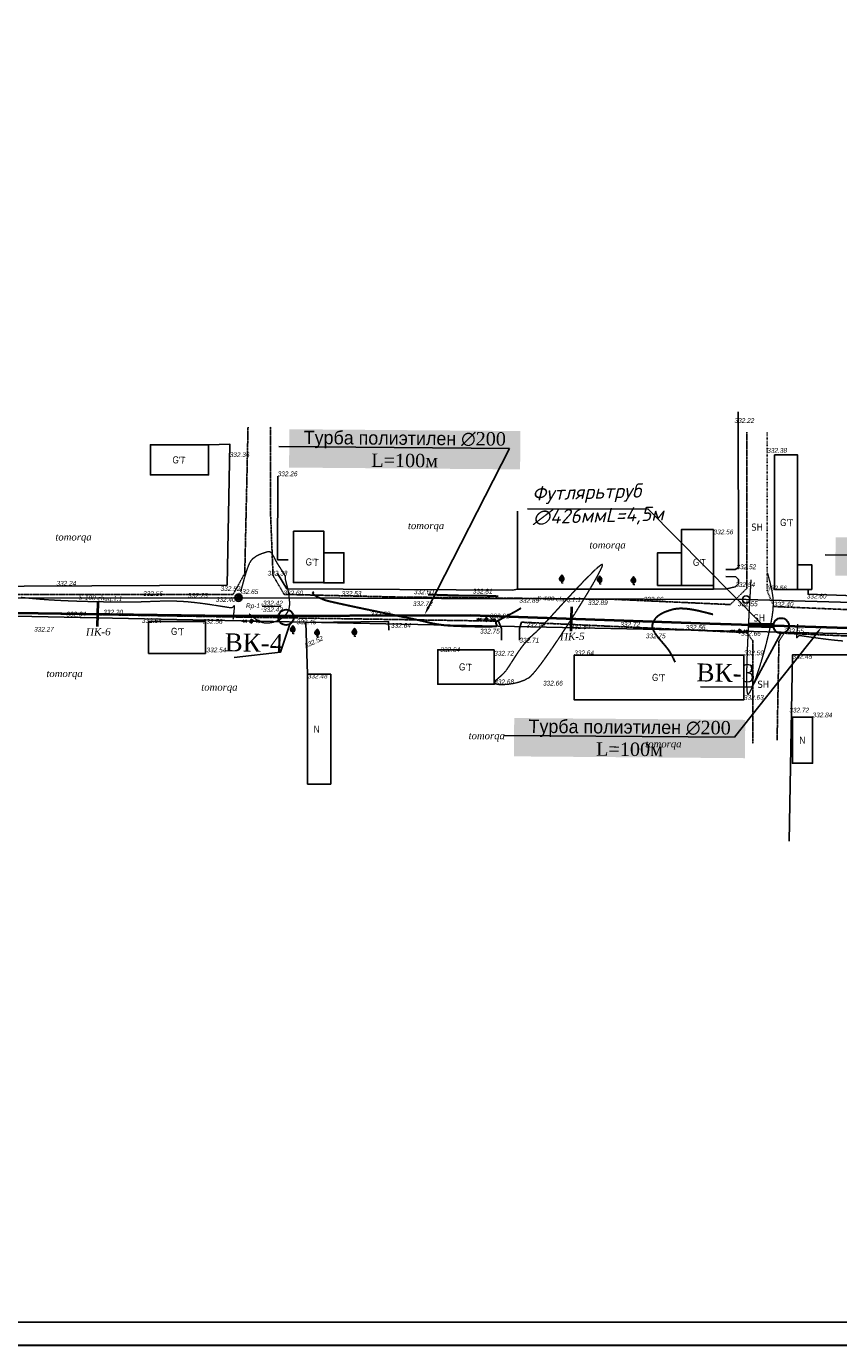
# Model space of a CAD drawing. Header units: millimetres. Extents: x 3960971 to 4113015, y -456608 to 60100.
# Tile 24 of 61: x 4020697 to 4037896, y -146604 to -118676. Entities that reach past the tile are written whole.
import ezdxf
from ezdxf import colors
from ezdxf.entities.mleader import LeaderData, LeaderLine
from ezdxf.enums import TextEntityAlignment as Align
from ezdxf.math import Vec2, Vec3

# ---------------------------------------------------------------- set-up
doc = ezdxf.new("R2010")
doc.units = ezdxf.units.MM
doc.set_wipeout_variables(frame=1)
for name, pattern in [('ACAD_ISO03W100', [30, 12, -18]), ('Auto_Street_NotBorder_Line_m1', [3, 1.5, -1.5]), ('DASHDOT2', [12.7, 6.35, -3.175, 0, -3.175]), ('Relef_Horizontal_Basic_m1', [1, 1, 0]), ('Relef_Horizontal_Bold_m1', [1, 1, 0])]:
    doc.linetypes.add(name, pattern=pattern)
for name, color, linetype, true_color in [('BUILD_RESID_TITLE_T', 7, 'Continuous', 0x000000), ('COMMN_OBJCT_ELCTR_B', 7, 'Continuous', 0x000000), ('GEODS_POINT_#####_B', 7, 'Continuous', 0x000000), ('GEODS_POINT_TITLE_A', 7, 'Continuous', 0x000000), ('RELEF_HRZNT_BASIC_L', 7, 'Continuous', 0x000000), ('RELEF_HRZNT_BOLD#_L', 7, 'Continuous', 0x000000), ('RELEF_POINT_PICKT_T', 7, 'Continuous', 0x000000)]:
    doc.layers.add(name, color=color, linetype=linetype, true_color=true_color)
for name, color, linetype, lineweight, true_color in [('COMMN_OBJCT_#####_B', 7, 'Continuous', 15, 0x000000), ('COMMN_OBJCT_WATER_T', 7, 'Continuous', 15, 0x000000), ('GREEN_VGTAT_#####_T', 7, 'Continuous', 15, 0x000000), ('GREEN_VGTAT_SRVEY_B', 7, 'Continuous', 15, 0x000000)]:
    doc.layers.add(name, color=color, linetype=linetype, lineweight=lineweight, true_color=true_color)
doc.layers.add('DECOR_OBJCT_#####_T', color=7, linetype='Continuous')
doc.layers.add('V-SURV-LABL', color=122, linetype='Continuous')
doc.layers.add('Элемент модели - Зона_Ном_пера__41', color=7, linetype='Continuous', lineweight=25)
doc.styles.add('OOO-Kazar', font='GOST_AU.ttf')
doc.styles.add('Shtamp', font='tahoma.ttf')
doc.styles.add('style2', font='isocpeui.ttf', dxfattribs={"height": 250})
doc.styles.add('БМ-431 (Times New Roman К)', font='timesi.ttf', dxfattribs={"height": 1})
doc.styles.add('Д-431 (Arial Narrow К)', font='ARIALNI.TTF', dxfattribs={"height": 1})
doc.styles.add('Р-131 (Arial Narrow)', font='ARIALN.TTF', dxfattribs={"height": 1})

# ---------------------------------------------------------------- blocks, each defined once
blk = doc.blocks.new('GreenFruit_m1')
at = {"layer": 'GREEN_VGTAT_SRVEY_B', "linetype": 'Continuous', "lineweight": 13, "true_color": 0xfffffe}
h = blk.add_hatch(color=7, dxfattribs=at)
h.dxf.hatch_style = 1
edge = h.paths.add_edge_path()
edge.add_spline(control_points=[(0, 0.8), (0, 0.8), (0.26, 0.8), (0.7, 0.95), (1.07, 1.61), (0.88, 2.61), (0.34, 3.16), (0, 3.5)], knot_values=[1.744095, 1.744095, 1.744095, 1.744095, 1.744164, 2.114608, 2.383255, 2.810464, 3.522822, 3.522822, 3.522822, 3.522822], degree=3, periodic=0)
edge.add_spline(control_points=[(0, 3.5), (-0.34, 3.16), (-0.88, 2.61), (-1.07, 1.61), (-0.7, 0.95), (-0.26, 0.8), (0, 0.8), (0, 0.8)], knot_values=[1.744095, 1.744095, 1.744095, 1.744095, 2.456452, 2.883662, 3.152309, 3.522752, 3.522822, 3.522822, 3.522822, 3.522822], degree=3, periodic=0)
at = {"layer": 'GREEN_VGTAT_SRVEY_B', "color": 18, "linetype": 'Continuous', "lineweight": 13, "true_color": 0x000000, "flags": 128}
blk.add_lwpolyline([(0.6, 0), (0, 0), (0, 0.8)], dxfattribs=at)
at = {"layer": 'GREEN_VGTAT_SRVEY_B', "color": 18, "linetype": 'Continuous', "lineweight": 13, "true_color": 0x000000}
for points in [[(0, 0.8), (0, 0.8), (-0.26, 0.8), (-0.7, 0.95), (-1.07, 1.61), (-0.88, 2.61), (-0.34, 3.16), (0, 3.5)], [(0, 0.8), (0, 0.8), (0.26, 0.8), (0.7, 0.95), (1.07, 1.61), (0.88, 2.61), (0.34, 3.16), (0, 3.5)]]:
    blk.add_open_spline(points, degree=3, knots=[1.743859, 1.743859, 1.743859, 1.743859, 1.744164, 2.114608, 2.383255, 2.810464, 3.522822, 3.522822, 3.522822, 3.522822], dxfattribs=at)
blk = doc.blocks.new('CommnctnPoleRCsquare_m1')
at = {"layer": 'COMMN_OBJCT_#####_B', "lineweight": 13, "true_color": 0xfffffe}
blk.add_hatch(color=7, dxfattribs=at).paths.add_polyline_path([(-0.6, 0.6), (-0.6, -0.6), (0.6, -0.6), (0.6, 0.6)])
at = {"layer": 'COMMN_OBJCT_#####_B', "lineweight": 13, "true_color": 0x000000}
blk.add_hatch(color=18, dxfattribs=at).paths.add_polyline_path([(-0.1, 0, 1), (0.1, 0, 1)])
at = {"layer": 'COMMN_OBJCT_#####_B', "color": 18, "lineweight": 9, "true_color": 0x000000}
blk.add_lwpolyline([(0.6, 0.6), (-0.6, 0.6), (-0.6, -0.6), (0.6, -0.6)], close=True, dxfattribs=at)
blk.add_circle((0, 0), 0.1, dxfattribs=at)
blk = doc.blocks.new('ElectricHighVLP_m1')
at = {"layer": 'COMMN_OBJCT_ELCTR_B', "color": 18, "linetype": 'Continuous', "lineweight": 20, "true_color": 0x000000}
for p, q in [((0, 0), (4, 0)), ((3, 0), (2, 0.5)), ((3, 0), (2, -0.5)), ((4, 0), (3, 0.5)), ((4, 0), (3, -0.5))]:
    blk.add_line(p, q, dxfattribs=at)
blk = doc.blocks.new('*U136')
at = {"color": 18, "lineweight": 13, "true_color": 0x000000}
blk.add_wipeout([(13.2, -3.52), (21.06, -3.52), (21.06, -9.12), (13.2, -9.12)], dxfattribs=at).dxf.layer = 'GEODS_POINT_TITLE_A'
at = {"layer": 'GEODS_POINT_TITLE_A', "color": 18, "lineweight": 13, "true_color": 0x000000}
blk.add_lwpolyline([(13.2, -6.32), (13.2, -6.32), (21.06, -6.32)], dxfattribs=at)
at = {"layer": 'GEODS_POINT_TITLE_A', "color": 18, "lineweight": 13, "true_color": 0x000000, "style": 'Д-431 (Arial Narrow К)'}
for tag, p in [('Otmetka_Golovki', (13.51, -5.97)), ('Otmetka_Zemli', (13.51, -8.77))]:
    blk.add_attdef(tag, p, '', height=2, dxfattribs=at)
at = {"color": 18, "lineweight": 13, "true_color": 0x000000}
blk.add_wipeout([(7.84, -4.78), (7.84, -7.71), (12.48, -7.71), (12.48, -4.78)], dxfattribs=at).dxf.layer = 'GEODS_POINT_TITLE_A'
at = {"layer": 'GEODS_POINT_TITLE_A', "color": 18, "lineweight": 13, "true_color": 0x000000, "style": 'Д-431 (Arial Narrow К)'}
blk.add_attdef('Nazvanie', text='', height=2, dxfattribs=at).set_placement((12.21, -7.12), align=Align.RIGHT)
blk = doc.blocks.new('PointRLL_m1')
at = {"layer": 'GEODS_POINT_#####_B', "lineweight": 25, "true_color": 0xfffffe}
h = blk.add_hatch(color=7, dxfattribs=at)
edge = h.paths.add_edge_path()
edge.add_arc((0, 0), 1, 0, 360)
at = {"layer": 'GEODS_POINT_#####_B', "lineweight": 5, "true_color": 0x000000}
h = blk.add_hatch(color=18, dxfattribs=at)
h.paths.add_polyline_path([(0, 0), (-0.71, 0.71, 0.198912), (-1, 0, 0.198912), (-0.71, -0.71)])
h.paths.add_polyline_path([(1, 0, 0.198912), (0.71, 0.71), (0, 0), (0.71, -0.71, 0.198912)])
at = {"layer": 'GEODS_POINT_#####_B', "color": 18, "lineweight": 5, "true_color": 0x000000}
for p, q in [((-0.71, -0.71), (0.71, 0.71)), ((-0.71, 0.71), (0.71, -0.71))]:
    blk.add_line(p, q, dxfattribs=at)
at = {"layer": 'GEODS_POINT_#####_B', "color": 18, "lineweight": 20, "true_color": 0x000000}
blk.add_circle((0, 0), 1, dxfattribs=at)

msp = doc.modelspace()

# ---------------------------------------------------------------- linework, layer by layer
at = {"color": 7, "linetype": 'Auto_Street_NotBorder_Line_m1', "lineweight": 25, "elevation": -95.4}
msp.add_lwpolyline([(4040925.389, -106315.482), (4047458.894, -106315.748), (4047942.721, -106563.352), (4048453.253, -130999.485), (4048341.032, -131287.089), (4043085.42, -131229.222), (4036688.284, -130965.351), (4036522.072, -130957.846)], dxfattribs=at)
at = {"color": 7, "linetype": 'DASHDOT2', "lineweight": 25, "elevation": -95.4}
for points in [[(4025390.096, -127158.222), (4025321.343, -130254.673), (4025073.606, -130702.28), (4019786.174, -130700.947), (4015644.244, -130695.48), (4014764.379, -130598.545), (4014566.643, -130140.137), (4014557.268, -126735.015)], [(4035601.285, -130916.273), (4033126.775, -130804.548), (4028521.474, -130756.014), (4026156.321, -130700.813), (4025919.663, -130302.407), (4025863.411, -128895.984), (4025864.832, -127151.955)], [(4035954.448, -127266.224), (4035954.163, -130572.144), (4035601.285, -130916.273)], [(4014657.84, -133174.854), (4014673.75, -131274.823), (4014808.983, -131106.42), (4019559.461, -131083.886), (4025028.15, -131177.888), (4030697.415, -131267.222)], [(4031182.954, -131289.546), (4035946.493, -131508.56), (4036077.464, -131680.296), (4036081.157, -133858.065)], [(4036593.678, -133785.264), (4036632.884, -131691.763), (4036741.127, -131523.093), (4048295.86, -132020.568), (4048539.62, -132218.171), (4048536.779, -135778.896)]]:
    msp.add_lwpolyline(points, dxfattribs=at)
at = {"color": 7, "lineweight": 25}
for points, elevation in [([(4035770.065, -126835.95), (4035776.315, -130128.537), (4035706.994, -130176.005), (4035506.418, -130176.005)], -95.4), ([(4015152.179, -129196.522), (4014804.153, -129196.522), (4014794.209, -130130.404), (4015228.318, -130527.344), (4019210.015, -130532.544), (4024948.033, -130502.81), (4025007.694, -127523.695), (4024555.403, -127534.362)], -95.4), ([(4026018.247, -128198.372), (4026016.826, -129966.268), (4026243.54, -129969.201)], -95.4), ([(4026017.395, -130256.006), (4026214.562, -130586.011), (4030988.904, -130611.612), (4031094.874, -130592.811), (4031099.704, -128937.251)], -95.4), ([(4037249.671, -130593.878), (4037250.239, -130695.613), (4041232.099, -130840.144), (4041180.797, -128910.384)], -95.4), ([(4035245.032, -130586.642), (4035521.475, -130586.231), (4035708.699, -130543.211), (4035776.031, -130479.61), (4035774.327, -130384.008), (4035720.063, -130329.74), (4035506.418, -130320.407)], -95.4), ([(4031094.874, -130592.811), (4034054.938, -130588.411), (4035245.032, -130586.642), (4035245.032, -130509.077)], -95.4), ([(4026274.049, -131329.95), (4026079.484, -131921.063), (4025096.044, -132037.896)], -95.4), ([(4028369.195, -131460.159), (4028366.922, -131276.823), (4026615.714, -131293.756), (4026652.932, -132389.107)], -95.4), ([(4030697.415, -131267.222), (4030759.349, -131424.025), (4030759.349, -131671.096)], -95.4), ([(4031182.954, -131289.546), (4031138.342, -131422.425), (4031135.501, -131669.896)], -95.4), ([(4036675.034, -131528.203), (4036058.665, -132661.437), (4034970.937, -132654.512)], -95.4), ([(4038140.9, -131982.567), (4036918.976, -131982.567), (4036852.211, -135928.499)], -95.4), ([(4011147.493, -146106.638), (4069305.771, -146106.638), (4069305.771, -146106.638)], -614.076)]:
    msp.add_lwpolyline(points, dxfattribs=dict(at, elevation=elevation))
at = {"color": 7, "linetype": 'ACAD_ISO03W100', "lineweight": 25, "elevation": -95.4}
msp.add_lwpolyline([(4036522.072, -130957.846), (4036380.601, -130616.278), (4036386.283, -127271.557)], dxfattribs=at)
at = {"color": 7, "lineweight": 25, "elevation": -95.4}
for points in [[(4024555.403, -127534.362), (4023324.103, -127534.362), (4023324.103, -128173.172), (4024555.403, -128173.172)], [(4036537.994, -127749.698), (4037026.082, -127749.698), (4037026.082, -130593.878), (4036537.994, -130593.878)], [(4026351.499, -129360.925), (4026993.287, -129360.925), (4026993.287, -130449.342), (4026351.499, -130449.342)], [(4035247.601, -129325.991), (4034570.868, -129325.991), (4034570.868, -130509.077), (4035247.601, -130509.077)], [(4026993.287, -129820.666), (4027421.145, -129820.666), (4027421.145, -130456.276), (4026993.287, -130456.276)], [(4034570.868, -130509.077), (4034064.314, -130509.077), (4034064.314, -129820.265), (4034570.868, -129820.265)], [(4037026.082, -130593.878), (4037326.947, -130593.878), (4037326.947, -130072.003), (4037026.082, -130072.003)], [(4024487.787, -131272.289), (4023283.76, -131272.289), (4023283.76, -131952.034), (4024487.787, -131952.034)], [(4030603.093, -131871.099), (4029408.158, -131871.099), (4029408.158, -132602.044), (4030603.093, -132602.044)], [(4035891.093, -131988.968), (4032295.492, -131988.968), (4032295.492, -132930.45), (4035891.093, -132930.45)], [(4027141.02, -132389.107), (4026652.932, -132389.107), (4026652.932, -134717.812), (4027141.02, -134717.812)], [(4036917.555, -133302.856), (4037343.425, -133302.856), (4037343.425, -134276.472), (4036917.555, -134276.472)]]:
    msp.add_lwpolyline(points, close=True, dxfattribs=at)
at = {"color": 5, "lineweight": 25, "elevation": -95.4}
msp.add_lwpolyline([(4014671.434, -130725.328), (4015738.059, -130777.442), (4025188.534, -130770.724), (4035936.813, -130811.053), (4048438.17, -131165.121), (4048415.623, -132912.3)], dxfattribs=at)
at = {"color": 7, "lineweight": 40}
for points, elevation in [([(4022200.265, -131383.395), (4022216.82, -130867.856)], -190.8), ([(4032233.639, -131477.052), (4032250.195, -130961.513)], -95.4)]:
    msp.add_lwpolyline(points, dxfattribs=dict(at, elevation=elevation))
at = {"color": 7, "lineweight": 25}
for centre in [(4025188.534, -130770.724, -95.4), (4035936.813, -130811.053, -95.4)]:
    msp.add_circle(centre, 78.066, dxfattribs=at)
at = {"color": 250, "lineweight": 30}
msp.add_circle((4036678.982, -131364.658, -95.4), 163.593, dxfattribs=at)
at = {"layer": 'RELEF_HRZNT_BASIC_L', "color": 34, "linetype": 'Relef_Horizontal_Basic_m1', "lineweight": 15, "true_color": 0xa55200}
for points, elevation in [([(4025412.913, -131112.04), (4025422.966, -131119.311), (4025463.129, -131152.597), (4025512.746, -131192.487), (4025570.213, -131233.354), (4025633.927, -131269.571), (4025702.287, -131295.51), (4025773.688, -131305.544), (4025847.973, -131300.823), (4025924.289, -131286.068), (4025999.989, -131261.014), (4026072.425, -131225.397), (4026138.953, -131178.952), (4026186.141, -131133.821), (4026217.123, -131095.231), (4026235.361, -131067.216), (4026243.691, -131052.515), (4026250.289, -131038.918), (4026260.881, -131008.745), (4026270.815, -130957.054), (4026274.494, -130878.97), (4026267.031, -130772.734), (4026250.463, -130664.806), (4026229.396, -130563.651), (4026208.433, -130477.732), (4026192.178, -130415.512), (4026185.236, -130385.454), (4026185.422, -130360.971), (4026186.241, -130341.411), (4026182.078, -130318.368), (4026171.832, -130296.971), (4026151.379, -130262.459), (4026123.363, -130217.972), (4026090.427, -130166.651), (4026055.213, -130111.635), (4026020.365, -130056.066), (4025982.934, -129990.446), (4025950.634, -129928.243), (4025921.832, -129874.166), (4025900.21, -129839.919), (4025884.273, -129821.075), (4025873.586, -129812.335), (4025868.184, -129809.224), (4025861.488, -129806.182), (4025848.548, -129801.788), (4025829.878, -129798.973), (4025805.269, -129801.005), (4025772.615, -129810.137), (4025734.812, -129823.085), (4025700.489, -129834.383), (4025655.479, -129850.875), (4025603.796, -129873.662), (4025549.45, -129903.846), (4025496.455, -129942.53), (4025448.821, -129990.815), (4025415.328, -130047.581), (4025381.083, -130131.088), (4025347.306, -130231.421), (4025315.216, -130338.668), (4025286.034, -130442.912), (4025260.979, -130534.239), (4025241.27, -130602.735), (4025232.962, -130625.333)], -82.6), ([(4036037.915, -130395.18), (4036032.743, -130479.088), (4036017.407, -130738.553), (4036001.909, -131014.43), (4035986.97, -131298.114), (4035973.312, -131581), (4035961.658, -131854.482), (4035952.73, -132109.956), (4035947.248, -132338.816), (4035945.936, -132532.456), (4035949.515, -132682.272), (4035956.385, -132764.788), (4035964.118, -132802.005), (4035970.588, -132814.035), (4035974.235, -132816.009), (4035979.138, -132815.706), (4035990.341, -132809.056), (4036010.382, -132784.777), (4036042.414, -132727.938), (4036089.429, -132622.365), (4036142.174, -132484.648), (4036198.482, -132321.448), (4036256.187, -132139.426), (4036313.123, -131945.242), (4036367.122, -131745.557), (4036416.021, -131547.031), (4036457.651, -131356.326), (4036489.847, -131180.101), (4036510.442, -131025.018), (4036517.271, -130897.738), (4036516.725, -130871.08), (4036513.538, -130815.598), (4036503.904, -130727.65), (4036483.081, -130603.493), (4036446.548, -130441.351), (4036401.35, -130276.849), (4036393.359, -130251.425)], 37454.6), ([(4025078.157, -131228.69), (4025078.892, -131220.301), (4025080.981, -131199.649), (4025085.269, -131161.089), (4025092.059, -131101.431), (4025099.942, -131026.259), (4025103.752, -130976.605), (4025104.067, -130951.385), (4025102.679, -130942.404), (4025101.428, -130940.685), (4025098.991, -130940.123), (4025093.919, -130942.409), (4025085.489, -130952.07), (4025071.787, -130970.143), (4025048.719, -130987.283), (4025024.294, -130986.217), (4024970.243, -130978.877), (4024890.931, -130966.582), (4024790.722, -130950.651), (4024673.981, -130932.4), (4024545.072, -130913.149), (4024408.359, -130894.215), (4024268.207, -130876.916), (4024128.98, -130862.57), (4023995.043, -130852.495), (4023867.692, -130846.951), (4023744.443, -130844.848), (4023623.987, -130845.481), (4023505.017, -130848.144), (4023386.222, -130852.131), (4023266.296, -130856.737), (4023143.929, -130861.256), (4023017.813, -130864.983), (4022886.64, -130867.211), (4022749.1, -130867.236), (4022629.192, -130866.017), (4022505.125, -130864.504), (4022377.483, -130862.633), (4022246.855, -130860.339), (4022113.827, -130857.558), (4021978.984, -130854.224), (4021842.913, -130850.274), (4021706.201, -130845.643), (4021569.434, -130840.265), (4021433.198, -130834.077), (4021298.08, -130827.015), (4021164.666, -130819.012), (4021028.508, -130809.217), (4020885.756, -130797.118), (4020737.894, -130783.163), (4020586.405, -130767.803)], 32804.6), ([(4037028.564, -131329.424), (4037027.941, -131337.822), (4037026.131, -131358.501), (4037022.363, -131397.114), (4037016.378, -131456.858), (4037009.508, -131532.13), (4037006.369, -131581.831), (4037006.393, -131607.053), (4037007.902, -131616.014), (4037009.176, -131617.716), (4037011.621, -131618.246), (4037016.661, -131615.891), (4037024.961, -131606.118), (4037038.418, -131587.861), (4037061.252, -131570.412), (4037085.69, -131571.149), (4037139.835, -131577.76), (4037219.305, -131588.985), (4037319.72, -131603.564), (4037436.696, -131620.239), (4037565.853, -131637.752), (4037702.808, -131654.842), (4037843.181, -131670.25), (4037982.589, -131682.718)], 32804.6)]:
    msp.add_lwpolyline(points, dxfattribs=dict(at, elevation=elevation))
at = {"layer": 'RELEF_HRZNT_BASIC_L', "color": 34, "linetype": 'Relef_Horizontal_Basic_m1', "lineweight": 15, "true_color": 0xa55200, "elevation": -95.4}
msp.add_lwpolyline([(4030835.395, -132335.247), (4030826.267, -132346.534), (4030806.888, -132368.401), (4030775.856, -132399.469), (4030733.171, -132437.741), (4030682.758, -132480.698), (4030642.16, -132518.47), (4030621.458, -132545.124), (4030615.157, -132563.121), (4030616.19, -132574.201), (4030618.446, -132579.472), (4030621.37, -132583.243), (4030631.704, -132590.068), (4030657.556, -132598.379), (4030708.914, -132605.49), (4030795.052, -132607.199), (4030898.82, -132599.895), (4031012.991, -132582.466), (4031130.336, -132553.803), (4031243.625, -132512.794), (4031345.631, -132458.329), (4031409.873, -132399.971), (4031499.358, -132295.447), (4031609.549, -132152.087), (4031735.911, -131977.219), (4031873.909, -131778.171), (4032019.006, -131562.271), (4032166.668, -131336.847), (4032312.359, -131109.227), (4032451.544, -130886.741), (4032579.686, -130676.715), (4032692.25, -130486.479), (4032784.701, -130323.36), (4032852.503, -130194.687), (4032885.95, -130121.475), (4032897.38, -130086.367), (4032897.954, -130073.271), (4032896.018, -130069.992), (4032892.185, -130068.411), (4032880.31, -130070.563), (4032852.616, -130086.295), (4032799.058, -130128.423), (4032709.256, -130210.39), (4032599.087, -130318.839), (4032473.935, -130447.258), (4032339.186, -130589.132), (4032200.226, -130737.949), (4032062.438, -130887.195), (4031931.209, -131030.357), (4031811.923, -131160.921), (4031709.966, -131272.374), (4031630.723, -131358.202), (4031579.579, -131411.893), (4031519.447, -131470.591), (4031468.067, -131518.175), (4031422.297, -131559.385), (4031378.996, -131598.963), (4031335.023, -131641.65), (4031287.235, -131692.187), (4031232.491, -131755.316), (4031179.379, -131823.125), (4031124.637, -131899.787), (4031069.576, -131981.544), (4031015.508, -132064.64), (4030963.745, -132145.316), (4030915.598, -132219.814), (4030872.377, -132284.377), (4030835.395, -132335.247)], close=True, dxfattribs=at)
at = {"layer": 'RELEF_HRZNT_BOLD#_L', "color": 34, "linetype": 'Relef_Horizontal_Bold_m1', "lineweight": 30, "true_color": 0xa55200}
for points, elevation in [([(4026773.308, -130653.329), (4026769.757, -130654.467), (4026755.779, -130671.073), (4026765.283, -130688.187), (4026794.066, -130710.742), (4026837.673, -130736.788), (4026891.649, -130764.376), (4026951.539, -130791.554), (4027012.888, -130816.373), (4027064.993, -130831.496), (4027160.426, -130854.683), (4027291.763, -130884.496), (4027451.583, -130919.494), (4027632.462, -130958.239), (4027826.977, -130999.291), (4028027.706, -131041.21), (4028227.225, -131082.558), (4028418.112, -131121.895), (4028592.944, -131157.781), (4028744.298, -131188.778), (4028864.752, -131213.445), (4028946.881, -131230.344), (4029036.674, -131249.852), (4029112.568, -131267.733), (4029179.243, -131284.128), (4029241.377, -131299.182), (4029303.65, -131313.034), (4029370.738, -131325.829), (4029447.323, -131337.708), (4029538.081, -131348.814), (4029633.339, -131356.881), (4029754.506, -131363.804), (4029893.243, -131369.509), (4030041.213, -131373.919), (4030190.077, -131376.958), (4030331.498, -131378.551), (4030457.137, -131378.623), (4030558.655, -131377.096), (4030616.9, -131374.673), (4030644.384, -131372.13), (4030653.991, -131370.079), (4030655.98, -131368.946), (4030658.583, -131364.793), (4030659.701, -131355.117), (4030654.369, -131337.92), (4030643.156, -131312.061), (4030641.79, -131279.483), (4030670.58, -131259.368), (4030739.83, -131222.229), (4030837.536, -131172.011), (4030951.696, -131112.662), (4031070.308, -131048.126), (4031167.786, -130990.396)], -614.076), ([(4030689.975, -130744.802), (4030689.975, -130744.802), (4030595.702, -130739.531), (4030506.914, -130736.112), (4030421.102, -130734.109), (4030335.757, -130733.083), (4030248.372, -130732.596), (4030156.436, -130732.212), (4030057.441, -130731.492), (4029948.879, -130729.998), (4029828.24, -130727.294), (4029811.006, -130726.818), (4029771.651, -130725.678), (4029701.169, -130723.528), (4029587.957, -130719.922), (4029420.115, -130714.397), (4029228.961, -130707.965), (4029204.568, -130707.133)], -614.076), ([(4035239.506, -131128.148), (4035239.506, -131128.148), (4035134.981, -131101.258), (4035031.366, -131075.338), (4034929.406, -131051.563), (4034829.846, -131031.105), (4034733.431, -131015.139), (4034640.905, -131004.838), (4034553.014, -131001.375), (4034470.502, -131005.923), (4034394.114, -131019.656), (4034302.253, -131046.065), (4034216.1, -131077.697), (4034137.931, -131115.358), (4034070.023, -131159.855), (4034014.652, -131211.992), (4033980.91, -131259.744), (4033962.526, -131299.353), (4033953.84, -131327.663), (4033950.622, -131342.409), (4033948.767, -131355.56), (4033948.658, -131382.294), (4033956.771, -131423.458), (4033981.01, -131480.255), (4034028.525, -131554.183), (4034089.532, -131631.184), (4034157.986, -131711.058), (4034227.847, -131793.608), (4034293.07, -131878.635), (4034347.614, -131965.941), (4034391.962, -132052.317), (4034429.501, -132131.196)], 33104.6)]:
    msp.add_lwpolyline(points, dxfattribs=dict(at, elevation=elevation))

# ---------------------------------------------------------------- block references
at = {"layer": 'COMMN_OBJCT_#####_B', "color": 18, "true_color": 0x000000, "xscale": 50, "yscale": 50, "zscale": 50, "rotation": 323.2881508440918}
for p in [(4025461.104, -131267.481, -95.4), (4030435.833, -131232.837, -95.4), (4035796.762, -131477.035, -95.4)]:
    msp.add_blockref('CommnctnPoleRCsquare_m1', p, dxfattribs=at)
at = {"layer": 'COMMN_OBJCT_ELCTR_B', "color": 18, "true_color": 0x000000, "xscale": 50.00000000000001, "yscale": 50.00000000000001, "zscale": 50.00000000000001}
for p, rotation in [((4025461.104, -131267.481, -95.4), 178.4072286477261), ((4025461.104, -131267.481, -95.4), 357.357377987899), ((4030435.833, -131232.837, -95.4), 178.4072286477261), ((4030435.833, -131232.837, -95.4), 357.357377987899), ((4035796.762, -131477.035, -95.4), 178.4072286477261), ((4035796.762, -131477.035, -95.4), 357.357377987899)]:
    msp.add_blockref('ElectricHighVLP_m1', p, dxfattribs=dict(at, rotation=rotation))
at = {"layer": 'GREEN_VGTAT_SRVEY_B', "color": 18, "true_color": 0x000000, "xscale": 50, "yscale": 50, "zscale": 50}
for p in [(4032035.656, -130463.213, -95.4), (4032837.557, -130483.938, -95.4), (4033553.047, -130497.757, -95.4), (4026340.285, -131536.225, -95.4), (4026856.462, -131603.848, -95.4), (4027645.259, -131593.565, -95.4)]:
    msp.add_blockref('GreenFruit_m1', p, dxfattribs=at)

# ---------------------------------------------------------------- texts
at = {"linetype": 'ByBlock', "ltscale": 0.2, "insert": (4031426.152, -129350.48, -95.4), "char_height": 300, "width": 14000, "attachment_point": 4, "rotation": 1.6430366, "style": 'style2'}
msp.add_mtext('Футлярьтруб \\P∅426ммL=4,5м \\P\\P ', dxfattribs=at)
at = {"layer": 'BUILD_RESID_TITLE_T', "color": 18, "true_color": 0x000000, "style": 'Р-131 (Arial Narrow)'}
for s, rotation, p in [("G'T", 356.6079308, (4023928.003, -127856.765, -95.4)), ("G'T", 356.6079308, (4036794.437, -129180.986, -95.4)), ("G'T", 356.6079308, (4026747.721, -130017.267, -95.4)), ("G'T", 356.6079308, (4034948.055, -130024.333, -95.4)), ("G'T", 356.6079308, (4023895.616, -131487.291, -95.4)), ("G'T", 356.6079308, (4029993.876, -132239.57, -95.4)), ("G'T", 356.6079308, (4034081.543, -132462.707, -95.4)), ('N', 0.7687588, (4026841.342, -133552.108, -95.4)), ('N', 0.7687588, (4037130.49, -133789.664, -95.4))]:
    msp.add_text(s, height=150, rotation=rotation, dxfattribs=at).set_placement(p, align=Align.MIDDLE)
at = {"layer": 'COMMN_OBJCT_WATER_T', "color": 18, "linetype": 'Continuous', "true_color": 0x000000, "style": 'БМ-431 (Times New Roman К)'}
for p in [(4022267.232, -130790.229, -95.4), (4031981.811, -130808.965, -95.4)]:
    msp.add_text('S-100 chuq.1.1', height=100, rotation=358.1518, dxfattribs=at).set_placement(p, align=Align.MIDDLE)
at = {"layer": 'DECOR_OBJCT_#####_T', "char_height": 150, "width": 1630.07539, "attachment_point": 5, "style": 'Shtamp'}
for insert in [(4036169.927, -129277.801, -95.4), (4025788.165, -130951.914, -95.4), (4036215.362, -131199.91, -95.4), (4036300.873, -132605.218, -95.4)]:
    msp.add_mtext('SH', dxfattribs=dict(at, insert=insert))
at = {"layer": 'GREEN_VGTAT_#####_T', "color": 18, "true_color": 0x000000, "style": 'БМ-431 (Times New Roman К)'}
for p in [(4029160.115, -129268.482, -95.4), (4021694.489, -129509.161, -95.4), (4033003.227, -129678.15, -95.4), (4021504.831, -132400.613, -95.4), (4024783.596, -132687.884, -95.4), (4030444.847, -133715.939, -95.4), (4034185.517, -133889.044, -95.4)]:
    msp.add_text('tomorqa', height=150, dxfattribs=at).set_placement(p, align=Align.MIDDLE)
for s, p in [('ПК-6', (4021956.004, -131499.252, -67037.353)), ('ПК-5', (4031994.711, -131597.391, -67037.353))]:
    msp.add_text(s, height=156.5134, rotation=1.1713709, dxfattribs=at).set_placement(p, align=Align.MIDDLE_LEFT)
at = {"layer": 'RELEF_POINT_PICKT_T', "color": 18, "true_color": 0x000000, "style": 'Д-431 (Arial Narrow К)'}
for s, p in [('332.22', (4035691.631, -127019.823, 33126.3)), ('332.38', (4036385.553, -127651.336, 33142.524)), ('332.36', (4025002.31, -127742.56, -99.028)), ('332.26', (4026018.247, -128148.372, 33130.735)), ('332.56', (4035247.601, -129378.496, 33160.597)), ('332.52', (4035732.104, -130116.766, 33156.8)), ('332.24', (4021332.769, -130465.133, -75.9)), ('332.38', (4025805.584, -130251.626, -95.4)), ('332.56', (4023167.174, -130683.417, 33160.2)), ('332.23', (4024119.729, -130721.484, -76.6)), ('332.52', (4024809.439, -130577.49, -82.7)), ('332.65', (4025188.534, -130642.659, 33169.59)), ('332.60', (4026137.885, -130669.777, 33164.7)), ('332.53', (4027372.716, -130679.203, 33157.6)), ('332.60', (4028902.365, -130647.516, 33164.17)), ('332.81', (4030148.563, -130632.863, 33185.235)), ('332.54', (4035708.699, -130493.211, 33158.113)), ('332.56', (4036380.601, -130566.278, 33160.77)), ('332.60', (4037220.784, -130737.305, 33164.17)), ('332.40', (4024708.317, -130809.073, -95.4)), ('332.72', (4028881.24, -130896.882, -87.134)), ('332.89', (4031135.138, -130827.162, 33193.174)), ('332.89', (4032587.732, -130875.56, 33193.802)), ('332.66', (4033768.096, -130802.916, 33170.465)), ('332.55', (4035762.228, -130900.828, 33159.8)), ('332.40', (4036522.072, -130907.846, 33144.1)), ('332.04', (4021543.466, -131117.989, -95.4)), ('332.20', (4022325.259, -131076.311, -79.442)), ('332.64', (4023142.203, -131254.871, 33168.467)), ('332.56', (4024431.321, -131272.289, 33160.77)), ('332.45', (4026418.607, -131282.355, 33149.358)), ('332.59', (4027986.275, -131115.262, 33163.933)), ('332.81', (4030507.336, -131158.542, 33185.235)), ('332.27', (4020859.48, -131439.867, 33131.7)), ('332.64', (4028419.631, -131358.209, -95.4)), ('332.75', (4030302.336, -131479.329, 33180.093)), ('332.87', (4031280.709, -131355.887, 33192.043)), ('332.84', (4032219.866, -131386.278, 33188.38)), ('332.72', (4033274.086, -131335.69, 33176.117)), ('332.75', (4033813.996, -131579.872, 33180.093)), ('332.56', (4034657.89, -131399.314, 33160.597)), ('332.66', (4035829.102, -131527.426, 33170.464)), ('332.55', (4036741.127, -131473.093, 33159.992)), ('332.64', (4029462.204, -131871.099, 33168.467)), ('332.71', (4031135.501, -131669.896, 33175.643)), ('332.54', (4024511.076, -131876.943, 33158.113)), ('332.72', (4030603.093, -131946.526, 33177)), ('332.64', (4032295.492, -131938.968, 33168.184)), ('332.59', (4035891.093, -131938.968, 33163.933)), ('332.45', (4036917.616, -132012.899, 33149.358)), ('332.48', (4026655.294, -132429.475, 33152.1)), ('332.68', (4030603.093, -132552.044, 33172.3)), ('332.66', (4031636.395, -132580.315, -67.459)), ('332.63', (4035891.093, -132880.45, 33167.352)), ('332.72', (4036852.694, -133150.749, 33176.45)), ('332.84', (4037343.425, -133252.856, 33188.38))]:
    msp.add_text(s, height=100, dxfattribs=at).set_placement(p, align=Align.MIDDLE_LEFT)
msp.add_text('332.52', height=100, rotation=25.4978088, dxfattribs=at).set_placement((4026593.596, -131796.965, 33156.3), align=Align.MIDDLE_LEFT)
at = {"layer": 'Элемент модели - Зона_Ном_пера__41', "color": 0, "linetype": 'Continuous', "lineweight": 5, "char_height": 379.15429, "width": 12495.3865, "attachment_point": 5, "rotation": 359.0688419, "style": 'OOO-Kazar'}
for s, insert in [('{\\fTimes New Roman|b0|i0|c204|p18;\\C256;ВК-4}', (4025516.616, -131724.427, -95.4)), ('{\\fTimes New Roman|b0|i0|c204|p18;\\C256;ВК-3}', (4035507.77, -132364.007, -95.4))]:
    msp.add_mtext(s, dxfattribs=dict(at, insert=insert))

# ---------------------------------------------------------------- next in the draw order: block references
at = {"layer": 'GEODS_POINT_TITLE_A', "color": 18, "true_color": 0x000000, "xscale": 50, "yscale": 50, "zscale": 50}
msp.add_blockref('*U136', (4025031.485, -130636.021, -95.4), dxfattribs=at).add_auto_attribs({'Nazvanie': 'Rp-1', 'Otmetka_Golovki': '332.42', 'Otmetka_Zemli': '332.42'})

# ---------------------------------------------------------------- next in the draw order: linework, layer by layer
at = {"color": 1, "lineweight": 25, "elevation": -95.4}
msp.add_lwpolyline([(4014848.207, -131208.509), (4020127.083, -131157.801), (4035798.771, -131481.614), (4035798.771, -131481.614), (4041675.217, -131621.035), (4047107.297, -131835.062), (4047806.577, -129730.907), (4047350.748, -126902.955), (4047164.305, -121583.754), (4047042.544, -116292.133), (4046814.709, -111364.878), (4047432.807, -107064.747), (4047842.531, -105118.422), (4052131.408, -105064.404), (4056375.211, -105213.737)], dxfattribs=at)
at = {"color": 5, "lineweight": 40, "elevation": -95.4}
msp.add_lwpolyline([(4048163.548, -131759.783), (4038988.372, -131444.933), (4035171.936, -131321.049), (4030100.733, -131144.914), (4024982.147, -131165.152), (4019926.364, -131090.193), (4015402.548, -131103.604), (4015402.548, -131103.604)], dxfattribs=at)
at = {"color": 250, "lineweight": 30}
msp.add_circle((4026195.243, -131186.59, -95.4), 163.593, dxfattribs=at)

# ---------------------------------------------------------------- next in the draw order: block references
at = {"layer": 'GEODS_POINT_#####_B', "color": 18, "true_color": 0x000000, "xscale": 50, "yscale": 50, "zscale": 50}
msp.add_blockref('PointRLL_m1', (4025188.663, -130773.263, -95.4), dxfattribs=at)

# ---------------------------------------------------------------- next in the draw order: leaders
at = {"color": 18, "ltscale": 20, "true_color": 0x000000}
ml = msp.add_multileader_mtext('Standard', dxfattribs=at)
ml.set_content('{\\C0;Турба полиэтилен \\fTimes New Roman|b0|i0|c186|p18;∅\\fTimes New Roman|b0|i0|c204|p18;200\\fTimes New Roman|b0|i0|c186|p18; L=\\fTimes New Roman|b0|i0|c204|p18;100м}', color=(0, 0, 0))
ml.set_leader_properties()
ml.build(insert=Vec2(0, 0))
ml.multileader.update_dxf_attribs({"text_left_attachment_type": 6, "text_right_attachment_type": 6, "dogleg_length": 1.424, "arrow_head_size": 174.877})
ctx = ml.context
ctx.base_point, ctx.char_height, ctx.arrow_head_size, ctx.landing_gap_size, ctx.plane_origin, ctx.plane_x_axis, ctx.plane_y_axis = Vec3(4038057.667, -129863.705, -95.4), 283.034269, 174.877, 1.399, Vec3(4036008.637, -130504.552, -95.4), Vec3(0.999969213, -0.007846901), Vec3(0.007846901, 0.999969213)
ctx.left_attachment, ctx.right_attachment, ctx.text_align_type = 6, 6, 1
notes = []
notes.append((ctx, [(1, (1, 1, 0), (4042494.783, -129898.524, -95.4), (-0.999969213, 0.007846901), 0.252, [(0, [(4043615.576, -131603.717, -95.4)], 0, [])])]))
ctx.mtext.insert, ctx.mtext.text_direction, ctx.mtext.rotation, ctx.mtext.width, ctx.mtext.alignment, ctx.mtext.flow_direction = Vec3(4040278.764, -129541.483, -95.4), Vec3(0.999969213, -0.007846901), 6.275338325, 4835.88393, 2, 5
ctx.mtext.has_bg_fill, ctx.mtext.bg_color, ctx.mtext.bg_scale_factor, ctx.mtext.bg_transparency, ctx.mtext.use_window_bg_color = 1, -1023410174, 1.1, 0, 0
for ctx, leaders in notes:
    for number, flags, end, landing, length, lines in leaders:
        leader = LeaderData()
        leader.index, (leader.has_last_leader_line, leader.has_dogleg_vector, leader.attachment_direction) = number, flags
        leader.last_leader_point, leader.dogleg_vector, leader.dogleg_length = Vec3(end), Vec3(landing), length
        for number, points, colour, breaks in lines:
            line = LeaderLine()
            line.index, line.vertices, line.color, line.breaks = number, Vec3.list(points), colors.encode_raw_color(colour), breaks
            leader.lines.append(line)
        ctx.leaders.append(leader)

# ---------------------------------------------------------------- next in the draw order: linework, layer by layer
at = {"layer": 'V-SURV-LABL', "color": 0, "lineweight": 30, "elevation": -614.076}
msp.add_lwpolyline([(4008811.782, -98800.311), (4069876.509, -98800.311), (4069876.509, -146604.22), (4008811.782, -146604.22)], close=True, dxfattribs=at)

# ---------------------------------------------------------------- next in the draw order: leaders
at = {"color": 18, "ltscale": 20, "true_color": 0x000000}
ml = msp.add_multileader_mtext('Standard', dxfattribs=at)
ml.set_content('{\\C0;Турба полиэтилен \\fTimes New Roman|b0|i0|c186|p18;∅\\fTimes New Roman|b0|i0|c204|p18;200\\fTimes New Roman|b0|i0|c186|p18; L=\\fTimes New Roman|b0|i0|c204|p18;100м}', color=(0, 0, 0))
ml.set_leader_properties()
ml.build(insert=Vec2(0, 0))
ml.multileader.update_dxf_attribs({"text_left_attachment_type": 6, "text_right_attachment_type": 6, "dogleg_length": 1.424, "arrow_head_size": 174.877})
ctx = ml.context
ctx.base_point, ctx.char_height, ctx.arrow_head_size, ctx.landing_gap_size, ctx.plane_origin, ctx.plane_x_axis, ctx.plane_y_axis = Vec3(4026490.521, -127574.212), 283.034269, 174.877, 1.399, Vec3(4020799.453, -134058.85), Vec3(0.999969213, -0.007846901), Vec3(0.007846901, 0.999969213)
ctx.left_attachment, ctx.right_attachment, ctx.text_align_type = 6, 6, 1
notes = []
notes.append((ctx, [(1, (1, 1, 0), (4030927.638, -127609.03), (-0.999969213, 0.007846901), 0.252, [(0, [(4029130.84, -131127.649)], 0, [])])]))
ctx.mtext.insert, ctx.mtext.text_direction, ctx.mtext.rotation, ctx.mtext.width, ctx.mtext.alignment, ctx.mtext.flow_direction = Vec3(4028711.618, -127251.989), Vec3(0.999969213, -0.007846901), 6.275338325, 4835.88393, 2, 5
ctx.mtext.has_bg_fill, ctx.mtext.bg_color, ctx.mtext.bg_scale_factor, ctx.mtext.bg_transparency, ctx.mtext.use_window_bg_color = 1, -1023410174, 1.1, 0, 0
ml = msp.add_multileader_mtext('Standard', dxfattribs=at)
ml.set_content('{\\C0;Турба полиэтилен \\fTimes New Roman|b0|i0|c186|p18;∅\\fTimes New Roman|b0|i0|c204|p18;200\\fTimes New Roman|b0|i0|c186|p18; L=\\fTimes New Roman|b0|i0|c204|p18;100м}', color=(0, 0, 0))
ml.set_leader_properties()
ml.build(insert=Vec2(0, 0))
ml.multileader.update_dxf_attribs({"text_left_attachment_type": 6, "text_right_attachment_type": 6, "dogleg_length": 1.424, "arrow_head_size": 174.877})
ctx = ml.context
ctx.base_point, ctx.char_height, ctx.arrow_head_size, ctx.landing_gap_size, ctx.plane_origin, ctx.plane_x_axis, ctx.plane_y_axis = Vec3(4031251.831, -133688.084), 283.034269, 174.877, 1.399, Vec3(4029202.801, -134328.931), Vec3(0.999969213, -0.007846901), Vec3(0.007846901, 0.999969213)
ctx.left_attachment, ctx.right_attachment, ctx.text_align_type = 6, 6, 1
notes.append((ctx, [(1, (1, 1, 0), (4035688.947, -133722.903), (-0.999969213, 0.007846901), 0.252, [(0, [(4037534.189, -131397.729)], 0, [])])]))
ctx.mtext.insert, ctx.mtext.text_direction, ctx.mtext.rotation, ctx.mtext.width, ctx.mtext.alignment, ctx.mtext.flow_direction = Vec3(4033472.928, -133365.862), Vec3(0.999969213, -0.007846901), 6.275338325, 4835.88393, 2, 5
ctx.mtext.has_bg_fill, ctx.mtext.bg_color, ctx.mtext.bg_scale_factor, ctx.mtext.bg_transparency, ctx.mtext.use_window_bg_color = 1, -1023410174, 1.1, 0, 0
for ctx, leaders in notes:
    for number, flags, end, landing, length, lines in leaders:
        leader = LeaderData()
        leader.index, (leader.has_last_leader_line, leader.has_dogleg_vector, leader.attachment_direction) = number, flags
        leader.last_leader_point, leader.dogleg_vector, leader.dogleg_length = Vec3(end), Vec3(landing), length
        for number, points, colour, breaks in lines:
            line = LeaderLine()
            line.index, line.vertices, line.color, line.breaks = number, Vec3.list(points), colors.encode_raw_color(colour), breaks
            leader.lines.append(line)
        ctx.leaders.append(leader)

# ---------------------------------------------------------------- next in the draw order: linework, layer by layer
at = {"color": 7, "lineweight": 25, "elevation": -95.4}
msp.add_lwpolyline([(4031308.037, -128888.314), (4033865.476, -128895.356), (4036259.193, -131316.43)], dxfattribs=at)
at = {"color": 7, "lineweight": 30, "elevation": -95.4}
msp.add_lwpolyline([(4036514.271, -131324.71), (4036516.508, -131404.607), (4036006.352, -131388.047), (4036004.115, -131308.15)], close=True, dxfattribs=at)

doc.saveas('drawing.dxf')
